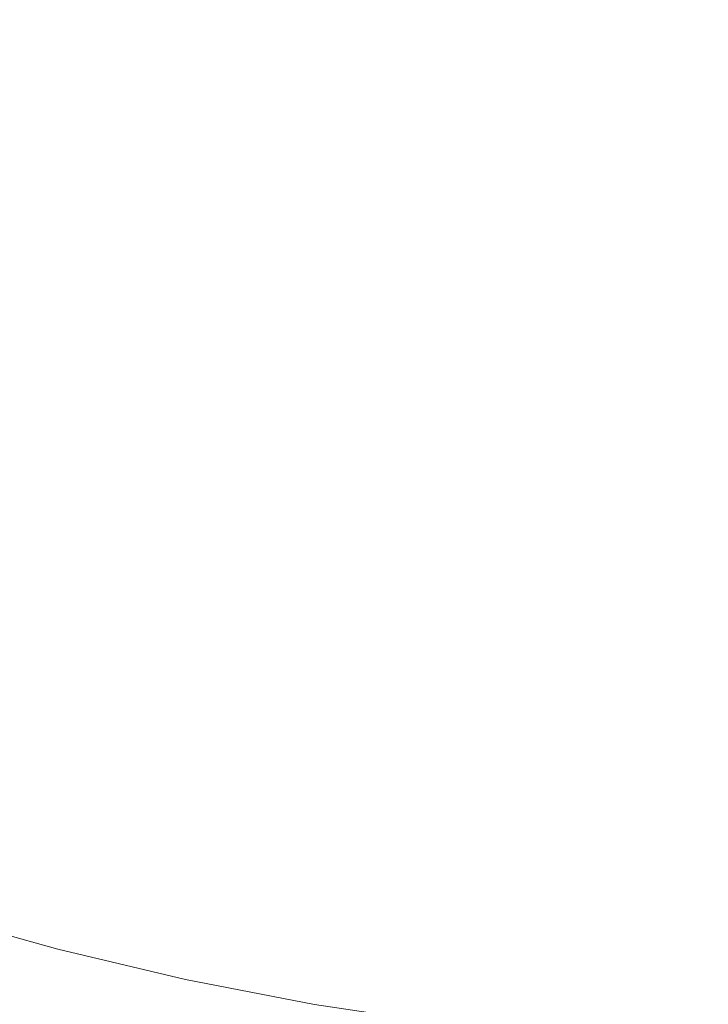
# Model space of a CAD drawing. Header units: centimetres. Extents: x -26 to 27.3, y -25.3 to -23.5.
# Tile 61 of 200: x -7.9699 to -7.9031, y -25.0556 to -24.9599. Entities that reach past the tile are written whole.
import ezdxf

# ---------------------------------------------------------------- set-up
doc = ezdxf.new("R2010")
doc.units = ezdxf.units.CM
doc.header["$LTSCALE"] = 2.54
doc.layers.add('Lucido design-1', color=7, linetype='Continuous')

# ---------------------------------------------------------------- blocks, each defined once
blk = doc.blocks.new('Gruppo-4-1')
at = {"color": 7, "linetype": 'Continuous', "lineweight": 9}
blk.add_3dface([(-25.890647, -23.559888, -349.282667), (-25.890647, -25.159888, -349.282667), (27.209353, -25.159888, -349.282667), (27.209353, -23.559888, -349.282667)], dxfattribs=at)
for points, invisible_edges in [([(-7.961388, -24.960105, -350.030801), (-7.969822, -24.956922, -350.030801), (-7.969122, -24.955182, -350.027215), (-7.960763, -24.958336, -350.027215)], 15), ([(-7.962061, -24.962011, -350.034311), (-7.970575, -24.958798, -350.034311), (-7.969822, -24.956922, -350.030801), (-7.961388, -24.960105, -350.030801)], 15), ([(-7.952278, -24.961133, -350.027215), (-7.960763, -24.958336, -350.027215), (-7.960188, -24.956708, -350.02356), (-7.951772, -24.959482, -350.02356)], 15), ([(-7.942849, -24.960371, -350.019843), (-7.95131, -24.957975, -350.019843), (-7.950893, -24.956613, -350.01607), (-7.94249, -24.958993, -350.01607)], 15), ([(-7.943246, -24.961896, -350.02356), (-7.951772, -24.959482, -350.02356), (-7.95131, -24.957975, -350.019843), (-7.942849, -24.960371, -350.019843)], 15), ([(-7.933993, -24.961014, -350.01607), (-7.94249, -24.958993, -350.01607), (-7.94217, -24.957765, -350.012247), (-7.933726, -24.959774, -350.012247)], 15), ([(-7.925015, -24.960325, -350.00838), (-7.933491, -24.958686, -350.00838), (-7.93329, -24.957752, -350.004477), (-7.924854, -24.959384, -350.004477)], 15), ([(-7.962782, -24.964051, -350.037741), (-7.971382, -24.960806, -350.037741), (-7.970575, -24.958798, -350.034311), (-7.962061, -24.962011, -350.034311)], 15), ([(-7.952827, -24.962927, -350.030801), (-7.961388, -24.960105, -350.030801), (-7.960763, -24.958336, -350.027215), (-7.952278, -24.961133, -350.027215)], 15), ([(-7.934293, -24.962406, -350.019843), (-7.942849, -24.960371, -350.019843), (-7.94249, -24.958993, -350.01607), (-7.933993, -24.961014, -350.01607)], 15), ([(-7.925203, -24.961422, -350.012247), (-7.933726, -24.959774, -350.012247), (-7.933491, -24.958686, -350.00838), (-7.925015, -24.960325, -350.00838)], 15), ([(-7.916356, -24.960656, -350.004477), (-7.924854, -24.959384, -350.004477), (-7.924719, -24.958599, -350.000543), (-7.916255, -24.959866, -350.000543)], 15), ([(-7.907745, -24.960773, -350.000543), (-7.916255, -24.959866, -350.000543), (-7.916174, -24.959234, -349.996586), (-7.907691, -24.960137, -349.996586)], 15), ([(-7.907691, -24.960137, -349.996586), (-7.916174, -24.959234, -349.996586), (-7.916114, -24.95876, -349.992612), (-7.90765, -24.959661, -349.992612)], 15), ([(-7.953419, -24.96486, -350.034311), (-7.962061, -24.962011, -350.034311), (-7.961388, -24.960105, -350.030801), (-7.952827, -24.962927, -350.030801)], 15), ([(-7.943681, -24.963568, -350.027215), (-7.952278, -24.961133, -350.027215), (-7.951772, -24.959482, -350.02356), (-7.943246, -24.961896, -350.02356)], 15), ([(-7.925418, -24.962672, -350.01607), (-7.933993, -24.961014, -350.01607), (-7.933726, -24.959774, -350.012247), (-7.925203, -24.961422, -350.012247)], 15), ([(-7.916478, -24.961603, -350.00838), (-7.925015, -24.960325, -350.00838), (-7.924854, -24.959384, -350.004477), (-7.916356, -24.960656, -350.004477)], 15), ([(-7.907812, -24.961566, -350.004477), (-7.916356, -24.960656, -350.004477), (-7.916255, -24.959866, -350.000543), (-7.907745, -24.960773, -350.000543)], 15), ([(-7.899204, -24.961317, -350.000543), (-7.907745, -24.960773, -350.000543), (-7.907691, -24.960137, -349.996586), (-7.899177, -24.96068, -349.996586)], 15), ([(-7.899177, -24.96068, -349.996586), (-7.907691, -24.960137, -349.996586), (-7.90765, -24.959661, -349.992612), (-7.899156, -24.960203, -349.992612)], 15), ([(-7.899156, -24.960203, -349.992612), (-7.90765, -24.959661, -349.992612), (-7.907623, -24.959345, -349.988627), (-7.899143, -24.959885, -349.988627)], 15), ([(-7.96355, -24.966223, -350.041082), (-7.972241, -24.962943, -350.041082), (-7.971382, -24.960806, -350.037741), (-7.962782, -24.964051, -350.037741)], 15), ([(-7.944154, -24.965383, -350.030801), (-7.952827, -24.962927, -350.030801), (-7.952278, -24.961133, -350.027215), (-7.943681, -24.963568, -350.027215)], 15), ([(-7.934625, -24.963947, -350.02356), (-7.943246, -24.961896, -350.02356), (-7.942849, -24.960371, -350.019843), (-7.934293, -24.962406, -350.019843)], 15), ([(-7.925658, -24.964075, -350.019843), (-7.934293, -24.962406, -350.019843), (-7.933993, -24.961014, -350.01607), (-7.925418, -24.962672, -350.01607)], 15), ([(-7.916619, -24.962707, -350.012247), (-7.925203, -24.961422, -350.012247), (-7.925015, -24.960325, -350.00838), (-7.916478, -24.961603, -350.00838)], 15), ([(-7.907893, -24.962518, -350.00838), (-7.916478, -24.961603, -350.00838), (-7.916356, -24.960656, -350.004477), (-7.907812, -24.961566, -350.004477)], 15), ([(-7.899237, -24.962113, -350.004477), (-7.907812, -24.961566, -350.004477), (-7.907745, -24.960773, -350.000543), (-7.899204, -24.961317, -350.000543)], 15), ([(-7.954053, -24.966929, -350.037741), (-7.962782, -24.964051, -350.037741), (-7.962061, -24.962011, -350.034311), (-7.953419, -24.96486, -350.034311)], 15), ([(-7.934989, -24.965635, -350.027215), (-7.943681, -24.963568, -350.027215), (-7.943246, -24.961896, -350.02356), (-7.934625, -24.963947, -350.02356)], 15), ([(-7.91678, -24.963965, -350.01607), (-7.925418, -24.962672, -350.01607), (-7.925203, -24.961422, -350.012247), (-7.916619, -24.962707, -350.012247)], 15), ([(-7.907988, -24.963626, -350.012247), (-7.916619, -24.962707, -350.012247), (-7.916478, -24.961603, -350.00838), (-7.907893, -24.962518, -350.00838)], 15), ([(-7.899278, -24.963067, -350.00838), (-7.907893, -24.962518, -350.00838), (-7.907812, -24.961566, -350.004477), (-7.899237, -24.962113, -350.004477)], 15), ([(-7.964375, -24.968559, -350.044379), (-7.973165, -24.965242, -350.044379), (-7.972241, -24.962943, -350.041082), (-7.96355, -24.966223, -350.041082)], 15), ([(-7.944663, -24.967339, -350.034311), (-7.953419, -24.96486, -350.034311), (-7.952827, -24.962927, -350.030801), (-7.944154, -24.965383, -350.030801)], 15), ([(-7.925925, -24.965629, -350.02356), (-7.934625, -24.963947, -350.02356), (-7.934293, -24.962406, -350.019843), (-7.925658, -24.964075, -350.019843)], 15), ([(-7.916961, -24.965377, -350.019843), (-7.925658, -24.964075, -350.019843), (-7.925418, -24.962672, -350.01607), (-7.91678, -24.963965, -350.01607)], 15), ([(-7.908095, -24.964891, -350.01607), (-7.91678, -24.963965, -350.01607), (-7.916619, -24.962707, -350.012247), (-7.907988, -24.963626, -350.012247)], 15), ([(-7.899325, -24.964179, -350.012247), (-7.907988, -24.963626, -350.012247), (-7.907893, -24.962518, -350.00838), (-7.899278, -24.963067, -350.00838)], 15), ([(-7.954727, -24.969132, -350.041082), (-7.96355, -24.966223, -350.041082), (-7.962782, -24.964051, -350.037741), (-7.954053, -24.966929, -350.037741)], 15), ([(-7.935384, -24.967469, -350.030801), (-7.944154, -24.965383, -350.030801), (-7.943681, -24.963568, -350.027215), (-7.934989, -24.965635, -350.027215)], 15), ([(-7.926217, -24.967332, -350.027215), (-7.934989, -24.965635, -350.027215), (-7.934625, -24.963947, -350.02356), (-7.925925, -24.965629, -350.02356)], 15), ([(-7.908216, -24.966309, -350.019843), (-7.916961, -24.965377, -350.019843), (-7.91678, -24.963965, -350.01607), (-7.908095, -24.964891, -350.01607)], 15), ([(-7.899379, -24.965446, -350.01607), (-7.908095, -24.964891, -350.01607), (-7.907988, -24.963626, -350.012247), (-7.899325, -24.964179, -350.012247)], 15), ([(-7.945208, -24.969433, -350.037741), (-7.954053, -24.966929, -350.037741), (-7.953419, -24.96486, -350.034311), (-7.944663, -24.967339, -350.034311)], 15), ([(-7.917161, -24.966941, -350.02356), (-7.925925, -24.965629, -350.02356), (-7.925658, -24.964075, -350.019843), (-7.916961, -24.965377, -350.019843)], 15), ([(-7.899439, -24.966869, -350.019843), (-7.908216, -24.966309, -350.019843), (-7.908095, -24.964891, -350.01607), (-7.899379, -24.965446, -350.01607)], 15), ([(-7.965233, -24.970987, -350.047528), (-7.974125, -24.967631, -350.047528), (-7.973165, -24.965242, -350.044379), (-7.964375, -24.968559, -350.044379)], 15), ([(-7.93581, -24.969445, -350.034311), (-7.944663, -24.967339, -350.034311), (-7.944154, -24.965383, -350.030801), (-7.935384, -24.967469, -350.030801)], 15), ([(-7.926534, -24.96918, -350.030801), (-7.935384, -24.967469, -350.030801), (-7.934989, -24.965635, -350.027215), (-7.926217, -24.967332, -350.027215)], 15), ([(-7.917381, -24.968654, -350.027215), (-7.926217, -24.967332, -350.027215), (-7.925925, -24.965629, -350.02356), (-7.917161, -24.966941, -350.02356)], 15), ([(-7.90835, -24.96788, -350.02356), (-7.917161, -24.966941, -350.02356), (-7.916961, -24.965377, -350.019843), (-7.908216, -24.966309, -350.019843)], 15), ([(-7.955453, -24.9715, -350.044379), (-7.964375, -24.968559, -350.044379), (-7.96355, -24.966223, -350.041082), (-7.954727, -24.969132, -350.041082)], 15), ([(-7.945789, -24.971663, -350.041082), (-7.954727, -24.969132, -350.041082), (-7.954053, -24.966929, -350.037741), (-7.945208, -24.969433, -350.037741)], 15), ([(-7.908496, -24.969601, -350.027215), (-7.917381, -24.968654, -350.027215), (-7.917161, -24.966941, -350.02356), (-7.90835, -24.96788, -350.02356)], 15), ([(-7.899506, -24.968444, -350.02356), (-7.90835, -24.96788, -350.02356), (-7.908216, -24.966309, -350.019843), (-7.899439, -24.966869, -350.019843)], 15), ([(-7.966134, -24.973536, -350.050572), (-7.975133, -24.970139, -350.050572), (-7.974125, -24.967631, -350.047528), (-7.965233, -24.970987, -350.047528)], 15), ([(-7.936266, -24.97156, -350.037741), (-7.945208, -24.969433, -350.037741), (-7.944663, -24.967339, -350.034311), (-7.93581, -24.969445, -350.034311)], 15), ([(-7.926875, -24.971172, -350.034311), (-7.93581, -24.969445, -350.034311), (-7.935384, -24.967469, -350.030801), (-7.926534, -24.96918, -350.030801)], 15), ([(-7.917619, -24.970515, -350.030801), (-7.926534, -24.96918, -350.030801), (-7.926217, -24.967332, -350.027215), (-7.917381, -24.968654, -350.027215)], 15), ([(-7.89958, -24.970169, -350.027215), (-7.908496, -24.969601, -350.027215), (-7.90835, -24.96788, -350.02356), (-7.899506, -24.968444, -350.02356)], 15), ([(-7.956206, -24.973962, -350.047528), (-7.965233, -24.970987, -350.047528), (-7.964375, -24.968559, -350.044379), (-7.955453, -24.9715, -350.044379)], 15), ([(-7.908655, -24.97147, -350.030801), (-7.917619, -24.970515, -350.030801), (-7.917381, -24.968654, -350.027215), (-7.908496, -24.969601, -350.027215)], 15), ([(-7.946413, -24.97406, -350.044379), (-7.955453, -24.9715, -350.044379), (-7.954727, -24.969132, -350.041082), (-7.945789, -24.971663, -350.041082)], 15), ([(-7.936751, -24.973812, -350.041082), (-7.945789, -24.971663, -350.041082), (-7.945208, -24.969433, -350.037741), (-7.936266, -24.97156, -350.037741)], 15), ([(-7.927241, -24.973306, -350.037741), (-7.936266, -24.97156, -350.037741), (-7.93581, -24.969445, -350.034311), (-7.926875, -24.971172, -350.034311)], 15), ([(-7.917876, -24.97252, -350.034311), (-7.926875, -24.971172, -350.034311), (-7.926534, -24.96918, -350.030801), (-7.917619, -24.970515, -350.030801)], 15), ([(-7.899659, -24.972043, -350.030801), (-7.908655, -24.97147, -350.030801), (-7.908496, -24.969601, -350.027215), (-7.89958, -24.970169, -350.027215)], 15), ([(-7.967076, -24.976202, -350.053507), (-7.976187, -24.972763, -350.053507), (-7.975133, -24.970139, -350.050572), (-7.966134, -24.973536, -350.050572)], 15), ([(-7.908827, -24.973484, -350.034311), (-7.917876, -24.97252, -350.034311), (-7.917619, -24.970515, -350.030801), (-7.908655, -24.97147, -350.030801)], 15), ([(-7.956998, -24.976547, -350.050572), (-7.966134, -24.973536, -350.050572), (-7.965233, -24.970987, -350.047528), (-7.956206, -24.973962, -350.047528)], 15), ([(-7.947062, -24.976552, -350.047528), (-7.956206, -24.973962, -350.047528), (-7.955453, -24.9715, -350.044379), (-7.946413, -24.97406, -350.044379)], 15), ([(-7.937273, -24.976234, -350.044379), (-7.946413, -24.97406, -350.044379), (-7.945789, -24.971663, -350.041082), (-7.936751, -24.973812, -350.041082)], 15), ([(-7.92763, -24.975576, -350.041082), (-7.936751, -24.973812, -350.041082), (-7.936266, -24.97156, -350.037741), (-7.927241, -24.973306, -350.037741)], 15), ([(-7.91815, -24.974666, -350.037741), (-7.927241, -24.973306, -350.037741), (-7.926875, -24.971172, -350.034311), (-7.917876, -24.97252, -350.034311)], 15), ([(-7.899745, -24.974063, -350.034311), (-7.908827, -24.973484, -350.034311), (-7.908655, -24.97147, -350.030801), (-7.899659, -24.972043, -350.030801)], 15), ([(-7.90901, -24.97564, -350.037741), (-7.91815, -24.974666, -350.037741), (-7.917876, -24.97252, -350.034311), (-7.908827, -24.973484, -350.034311)], 15), ([(-7.968058, -24.978982, -350.056326), (-7.977287, -24.975499, -350.056326), (-7.976187, -24.972763, -350.053507), (-7.967076, -24.976202, -350.053507)], 15), ([(-7.957826, -24.979251, -350.053507), (-7.967076, -24.976202, -350.053507), (-7.966134, -24.973536, -350.050572), (-7.956998, -24.976547, -350.050572)], 15), ([(-7.918443, -24.976951, -350.041082), (-7.92763, -24.975576, -350.041082), (-7.927241, -24.973306, -350.037741), (-7.91815, -24.974666, -350.037741)], 15), ([(-7.899837, -24.976225, -350.037741), (-7.90901, -24.97564, -350.037741), (-7.908827, -24.973484, -350.034311), (-7.899745, -24.974063, -350.034311)], 15), ([(-7.947743, -24.979168, -350.050572), (-7.956998, -24.976547, -350.050572), (-7.956206, -24.973962, -350.047528), (-7.947062, -24.976552, -350.047528)], 15), ([(-7.937816, -24.978751, -350.047528), (-7.947062, -24.976552, -350.047528), (-7.946413, -24.97406, -350.044379), (-7.937273, -24.976234, -350.044379)], 15), ([(-7.928049, -24.978018, -350.044379), (-7.937273, -24.976234, -350.044379), (-7.936751, -24.973812, -350.041082), (-7.92763, -24.975576, -350.041082)], 15), ([(-7.969078, -24.98187, -350.059026), (-7.978429, -24.978341, -350.059026), (-7.977287, -24.975499, -350.056326), (-7.968058, -24.978982, -350.056326)], 15), ([(-7.909206, -24.977935, -350.041082), (-7.918443, -24.976951, -350.041082), (-7.91815, -24.974666, -350.037741), (-7.90901, -24.97564, -350.037741)], 15), ([(-7.958689, -24.98207, -350.056326), (-7.968058, -24.978982, -350.056326), (-7.967076, -24.976202, -350.053507), (-7.957826, -24.979251, -350.053507)], 15), ([(-7.928484, -24.980555, -350.047528), (-7.937816, -24.978751, -350.047528), (-7.937273, -24.976234, -350.044379), (-7.928049, -24.978018, -350.044379)], 15), ([(-7.918758, -24.979409, -350.044379), (-7.928049, -24.978018, -350.044379), (-7.92763, -24.975576, -350.041082), (-7.918443, -24.976951, -350.041082)], 15), ([(-7.899935, -24.978527, -350.041082), (-7.909206, -24.977935, -350.041082), (-7.90901, -24.97564, -350.037741), (-7.899837, -24.976225, -350.037741)], 15), ([(-7.948456, -24.981904, -350.053507), (-7.957826, -24.979251, -350.053507), (-7.956998, -24.976547, -350.050572), (-7.947743, -24.979168, -350.050572)], 15), ([(-7.938385, -24.981393, -350.050572), (-7.947743, -24.979168, -350.050572), (-7.947062, -24.976552, -350.047528), (-7.937816, -24.978751, -350.047528)], 15), ([(-7.909416, -24.980404, -350.044379), (-7.918758, -24.979409, -350.044379), (-7.918443, -24.976951, -350.041082), (-7.909206, -24.977935, -350.041082)], 15), ([(-7.970136, -24.984863, -350.061601), (-7.979612, -24.981286, -350.061601), (-7.978429, -24.978341, -350.059026), (-7.969078, -24.98187, -350.059026)], 15), ([(-7.919085, -24.981962, -350.047528), (-7.928484, -24.980555, -350.047528), (-7.928049, -24.978018, -350.044379), (-7.918758, -24.979409, -350.044379)], 15), ([(-7.90004, -24.981002, -350.044379), (-7.909416, -24.980404, -350.044379), (-7.909206, -24.977935, -350.041082), (-7.899935, -24.978527, -350.041082)], 15), ([(-7.959586, -24.984999, -350.059026), (-7.969078, -24.98187, -350.059026), (-7.968058, -24.978982, -350.056326), (-7.958689, -24.98207, -350.056326)], 15), ([(-7.949198, -24.984757, -350.056326), (-7.958689, -24.98207, -350.056326), (-7.957826, -24.979251, -350.053507), (-7.948456, -24.981904, -350.053507)], 15), ([(-7.938981, -24.984158, -350.053507), (-7.948456, -24.981904, -350.053507), (-7.947743, -24.979168, -350.050572), (-7.938385, -24.981393, -350.050572)], 15), ([(-7.928941, -24.98322, -350.050572), (-7.938385, -24.981393, -350.050572), (-7.937816, -24.978751, -350.047528), (-7.928484, -24.980555, -350.047528)], 15), ([(-7.909634, -24.982969, -350.047528), (-7.919085, -24.981962, -350.047528), (-7.918758, -24.979409, -350.044379), (-7.909416, -24.980404, -350.044379)], 15), ([(-7.919428, -24.984644, -350.050572), (-7.928941, -24.98322, -350.050572), (-7.928484, -24.980555, -350.047528), (-7.919085, -24.981962, -350.047528)], 15), ([(-7.900149, -24.983574, -350.047528), (-7.909634, -24.982969, -350.047528), (-7.909416, -24.980404, -350.044379), (-7.90004, -24.981002, -350.044379)], 15), ([(-7.960516, -24.988034, -350.061601), (-7.970136, -24.984863, -350.061601), (-7.969078, -24.98187, -350.059026), (-7.959586, -24.984999, -350.059026)], 15), ([(-7.94997, -24.987722, -350.059026), (-7.959586, -24.984999, -350.059026), (-7.958689, -24.98207, -350.056326), (-7.949198, -24.984757, -350.056326)], 15), ([(-7.939602, -24.98704, -350.056326), (-7.949198, -24.984757, -350.056326), (-7.948456, -24.981904, -350.053507), (-7.938981, -24.984158, -350.053507)], 15), ([(-7.929419, -24.986007, -350.053507), (-7.938981, -24.984158, -350.053507), (-7.938385, -24.981393, -350.050572), (-7.928941, -24.98322, -350.050572)], 15), ([(-7.909863, -24.985663, -350.050572), (-7.919428, -24.984644, -350.050572), (-7.919085, -24.981962, -350.047528), (-7.909634, -24.982969, -350.047528)], 15), ([(-7.900264, -24.986275, -350.050572), (-7.909863, -24.985663, -350.050572), (-7.909634, -24.982969, -350.047528), (-7.900149, -24.983574, -350.047528)], 15), ([(-7.929917, -24.988913, -350.056326), (-7.939602, -24.98704, -350.056326), (-7.938981, -24.984158, -350.053507), (-7.929419, -24.986007, -350.053507)], 15), ([(-7.919787, -24.987449, -350.053507), (-7.929419, -24.986007, -350.053507), (-7.928941, -24.98322, -350.050572), (-7.919428, -24.984644, -350.050572)], 15), ([(-7.961476, -24.991169, -350.064046), (-7.971228, -24.987955, -350.064046), (-7.970136, -24.984863, -350.061601), (-7.960516, -24.988034, -350.061601)], 15), ([(-7.95077, -24.990793, -350.061601), (-7.960516, -24.988034, -350.061601), (-7.959586, -24.984999, -350.059026), (-7.94997, -24.987722, -350.059026)], 15), ([(-7.940247, -24.990034, -350.059026), (-7.94997, -24.987722, -350.059026), (-7.949198, -24.984757, -350.056326), (-7.939602, -24.98704, -350.056326)], 15), ([(-7.910103, -24.988481, -350.053507), (-7.919787, -24.987449, -350.053507), (-7.919428, -24.984644, -350.050572), (-7.909863, -24.985663, -350.050572)], 15), ([(-7.920162, -24.990373, -350.056326), (-7.929917, -24.988913, -350.056326), (-7.929419, -24.986007, -350.053507), (-7.919787, -24.987449, -350.053507)], 15), ([(-7.900384, -24.9891, -350.053507), (-7.910103, -24.988481, -350.053507), (-7.909863, -24.985663, -350.050572), (-7.900264, -24.986275, -350.050572)], 15), ([(-7.962466, -24.994401, -350.066356), (-7.972354, -24.991142, -350.066356), (-7.971228, -24.987955, -350.064046), (-7.961476, -24.991169, -350.064046)], 15), ([(-7.940916, -24.993137, -350.061601), (-7.95077, -24.990793, -350.061601), (-7.94997, -24.987722, -350.059026), (-7.940247, -24.990034, -350.059026)], 15), ([(-7.930435, -24.991932, -350.059026), (-7.940247, -24.990034, -350.059026), (-7.939602, -24.98704, -350.056326), (-7.929917, -24.988913, -350.056326)], 15), ([(-7.910353, -24.991418, -350.056326), (-7.920162, -24.990373, -350.056326), (-7.919787, -24.987449, -350.053507), (-7.910103, -24.988481, -350.053507)], 15), ([(-7.951596, -24.993967, -350.064046), (-7.961476, -24.991169, -350.064046), (-7.960516, -24.988034, -350.061601), (-7.95077, -24.990793, -350.061601)], 15), ([(-7.920551, -24.993411, -350.059026), (-7.930435, -24.991932, -350.059026), (-7.929917, -24.988913, -350.056326), (-7.920162, -24.990373, -350.056326)], 15), ([(-7.900509, -24.992046, -350.056326), (-7.910353, -24.991418, -350.056326), (-7.910103, -24.988481, -350.053507), (-7.900384, -24.9891, -350.053507)], 15), ([(-7.941607, -24.996343, -350.064046), (-7.951596, -24.993967, -350.064046), (-7.95077, -24.990793, -350.061601), (-7.940916, -24.993137, -350.061601)], 15), ([(-7.930971, -24.99506, -350.061601), (-7.940916, -24.993137, -350.061601), (-7.940247, -24.990034, -350.059026), (-7.930435, -24.991932, -350.059026)], 15), ([(-7.910613, -24.99447, -350.059026), (-7.920551, -24.993411, -350.059026), (-7.920162, -24.990373, -350.056326), (-7.910353, -24.991418, -350.056326)], 15), ([(-7.963483, -24.997724, -350.068529), (-7.973512, -24.994418, -350.068529), (-7.972354, -24.991142, -350.066356), (-7.962466, -24.994401, -350.066356)], 15), ([(-7.952448, -24.997238, -350.066356), (-7.962466, -24.994401, -350.066356), (-7.961476, -24.991169, -350.064046), (-7.951596, -24.993967, -350.064046)], 15), ([(-7.900639, -24.995106, -350.059026), (-7.910613, -24.99447, -350.059026), (-7.910353, -24.991418, -350.056326), (-7.900509, -24.992046, -350.056326)], 15), ([(-7.920954, -24.99656, -350.061601), (-7.930971, -24.99506, -350.061601), (-7.930435, -24.991932, -350.059026), (-7.920551, -24.993411, -350.059026)], 15), ([(-7.931526, -24.998293, -350.064046), (-7.941607, -24.996343, -350.064046), (-7.940916, -24.993137, -350.061601), (-7.930971, -24.99506, -350.061601)], 15), ([(-7.910882, -24.997633, -350.061601), (-7.920954, -24.99656, -350.061601), (-7.920551, -24.993411, -350.059026), (-7.910613, -24.99447, -350.059026)], 15), ([(-7.964527, -25.001132, -350.070559), (-7.974699, -24.997779, -350.070559), (-7.973512, -24.994418, -350.068529), (-7.963483, -24.997724, -350.068529)], 15), ([(-7.953324, -25.000601, -350.068529), (-7.963483, -24.997724, -350.068529), (-7.962466, -24.994401, -350.066356), (-7.952448, -24.997238, -350.066356)], 15), ([(-7.942319, -24.999647, -350.066356), (-7.952448, -24.997238, -350.066356), (-7.951596, -24.993967, -350.064046), (-7.941607, -24.996343, -350.064046)], 15), ([(-7.900774, -24.998277, -350.061601), (-7.910882, -24.997633, -350.061601), (-7.910613, -24.99447, -350.059026), (-7.900639, -24.995106, -350.059026)], 15), ([(-7.921371, -24.999813, -350.064046), (-7.931526, -24.998293, -350.064046), (-7.930971, -24.99506, -350.061601), (-7.920954, -24.99656, -350.061601)], 15), ([(-7.932097, -25.001624, -350.066356), (-7.942319, -24.999647, -350.066356), (-7.941607, -24.996343, -350.064046), (-7.931526, -24.998293, -350.064046)], 15), ([(-7.91116, -25.000901, -350.064046), (-7.921371, -24.999813, -350.064046), (-7.920954, -24.99656, -350.061601), (-7.910882, -24.997633, -350.061601)], 15), ([(-7.943051, -25.003044, -350.068529), (-7.953324, -25.000601, -350.068529), (-7.952448, -24.997238, -350.066356), (-7.942319, -24.999647, -350.066356)], 15), ([(-7.965595, -25.00462, -350.072442), (-7.975914, -25.001218, -350.072442), (-7.974699, -24.997779, -350.070559), (-7.964527, -25.001132, -350.070559)], 15), ([(-7.954222, -25.00405, -350.070559), (-7.964527, -25.001132, -350.070559), (-7.963483, -24.997724, -350.068529), (-7.953324, -25.000601, -350.068529)], 15), ([(-7.9218, -25.003166, -350.066356), (-7.932097, -25.001624, -350.066356), (-7.931526, -24.998293, -350.064046), (-7.921371, -24.999813, -350.064046)], 15), ([(-7.900913, -25.001554, -350.064046), (-7.91116, -25.000901, -350.064046), (-7.910882, -24.997633, -350.061601), (-7.900774, -24.998277, -350.061601)], 15), ([(-7.932684, -25.005049, -350.068529), (-7.943051, -25.003044, -350.068529), (-7.942319, -24.999647, -350.066356), (-7.932097, -25.001624, -350.066356)], 15), ([(-7.911447, -25.004268, -350.066356), (-7.9218, -25.003166, -350.066356), (-7.921371, -24.999813, -350.064046), (-7.91116, -25.000901, -350.064046)], 15), ([(-7.966686, -25.008182, -350.074176), (-7.977155, -25.004731, -350.074176), (-7.975914, -25.001218, -350.072442), (-7.965595, -25.00462, -350.072442)], 15), ([(-7.955141, -25.00758, -350.072442), (-7.965595, -25.00462, -350.072442), (-7.964527, -25.001132, -350.070559), (-7.954222, -25.00405, -350.070559)], 15), ([(-7.943802, -25.006528, -350.070559), (-7.954222, -25.00405, -350.070559), (-7.953324, -25.000601, -350.068529), (-7.943051, -25.003044, -350.068529)], 15), ([(-7.901056, -25.004931, -350.066356), (-7.911447, -25.004268, -350.066356), (-7.91116, -25.000901, -350.064046), (-7.900913, -25.001554, -350.064046)], 15), ([(-7.922241, -25.006612, -350.068529), (-7.932684, -25.005049, -350.068529), (-7.932097, -25.001624, -350.066356), (-7.9218, -25.003166, -350.066356)], 15), ([(-7.933286, -25.008562, -350.070559), (-7.943802, -25.006528, -350.070559), (-7.943051, -25.003044, -350.068529), (-7.932684, -25.005049, -350.068529)], 15), ([(-7.911742, -25.007731, -350.068529), (-7.922241, -25.006612, -350.068529), (-7.9218, -25.003166, -350.066356), (-7.911447, -25.004268, -350.066356)], 15), ([(-7.944571, -25.010094, -350.072442), (-7.955141, -25.00758, -350.072442), (-7.954222, -25.00405, -350.070559), (-7.943802, -25.006528, -350.070559)], 15), ([(-7.967798, -25.011812, -350.075757), (-7.97842, -25.008311, -350.075757), (-7.977155, -25.004731, -350.074176), (-7.966686, -25.008182, -350.074176)], 15), ([(-7.95608, -25.011185, -350.074176), (-7.966686, -25.008182, -350.074176), (-7.965595, -25.00462, -350.072442), (-7.955141, -25.00758, -350.072442)], 15), ([(-7.922694, -25.010148, -350.070559), (-7.933286, -25.008562, -350.070559), (-7.932684, -25.005049, -350.068529), (-7.922241, -25.006612, -350.068529)], 15), ([(-7.901204, -25.008403, -350.068529), (-7.911742, -25.007731, -350.068529), (-7.911447, -25.004268, -350.066356), (-7.901056, -25.004931, -350.066356)], 15), ([(-7.933903, -25.012157, -350.072442), (-7.944571, -25.010094, -350.072442), (-7.943802, -25.006528, -350.070559), (-7.933286, -25.008562, -350.070559)], 15), ([(-7.912044, -25.011282, -350.070559), (-7.922694, -25.010148, -350.070559), (-7.922241, -25.006612, -350.068529), (-7.911742, -25.007731, -350.068529)], 15), ([(-7.945355, -25.013736, -350.074176), (-7.95608, -25.011185, -350.074176), (-7.955141, -25.00758, -350.072442), (-7.944571, -25.010094, -350.072442)], 15), ([(-7.901355, -25.011964, -350.070559), (-7.912044, -25.011282, -350.070559), (-7.911742, -25.007731, -350.068529), (-7.901204, -25.008403, -350.068529)], 15), ([(-7.968929, -25.015505, -350.077181), (-7.979707, -25.011952, -350.077181), (-7.97842, -25.008311, -350.075757), (-7.967798, -25.011812, -350.075757)], 15), ([(-7.957036, -25.014859, -350.075757), (-7.967798, -25.011812, -350.075757), (-7.966686, -25.008182, -350.074176), (-7.95608, -25.011185, -350.074176)], 15), ([(-7.923157, -25.013766, -350.072442), (-7.933903, -25.012157, -350.072442), (-7.933286, -25.008562, -350.070559), (-7.922694, -25.010148, -350.070559)], 15), ([(-7.934532, -25.015829, -350.074176), (-7.945355, -25.013736, -350.074176), (-7.944571, -25.010094, -350.072442), (-7.933903, -25.012157, -350.072442)], 15), ([(-7.912353, -25.014917, -350.072442), (-7.923157, -25.013766, -350.072442), (-7.922694, -25.010148, -350.070559), (-7.912044, -25.011282, -350.070559)], 15), ([(-7.95801, -25.018597, -350.077181), (-7.968929, -25.015505, -350.077181), (-7.967798, -25.011812, -350.075757), (-7.957036, -25.014859, -350.075757)], 15), ([(-7.946155, -25.017447, -350.075757), (-7.957036, -25.014859, -350.075757), (-7.95608, -25.011185, -350.074176), (-7.945355, -25.013736, -350.074176)], 15), ([(-7.90151, -25.015608, -350.072442), (-7.912353, -25.014917, -350.072442), (-7.912044, -25.011282, -350.070559), (-7.901355, -25.011964, -350.070559)], 15), ([(-7.970077, -25.019253, -350.078446), (-7.981013, -25.015649, -350.078446), (-7.979707, -25.011952, -350.077181), (-7.968929, -25.015505, -350.077181)], 15), ([(-7.923631, -25.017461, -350.074176), (-7.934532, -25.015829, -350.074176), (-7.933903, -25.012157, -350.072442), (-7.923157, -25.013766, -350.072442)], 15), ([(-7.935174, -25.019571, -350.075757), (-7.946155, -25.017447, -350.075757), (-7.945355, -25.013736, -350.074176), (-7.934532, -25.015829, -350.074176)], 15), ([(-7.912669, -25.018629, -350.074176), (-7.923631, -25.017461, -350.074176), (-7.923157, -25.013766, -350.072442), (-7.912353, -25.014917, -350.072442)], 15), ([(-7.958997, -25.022391, -350.078446), (-7.970077, -25.019253, -350.078446), (-7.968929, -25.015505, -350.077181), (-7.95801, -25.018597, -350.077181)], 15), ([(-7.946969, -25.021223, -350.077181), (-7.95801, -25.018597, -350.077181), (-7.957036, -25.014859, -350.075757), (-7.946155, -25.017447, -350.075757)], 15), ([(-7.901668, -25.01933, -350.074176), (-7.912669, -25.018629, -350.074176), (-7.912353, -25.014917, -350.072442), (-7.90151, -25.015608, -350.072442)], 15), ([(-7.924113, -25.021227, -350.075757), (-7.935174, -25.019571, -350.075757), (-7.934532, -25.015829, -350.074176), (-7.923631, -25.017461, -350.074176)], 15), ([(-7.935827, -25.023377, -350.077181), (-7.946969, -25.021223, -350.077181), (-7.946155, -25.017447, -350.075757), (-7.935174, -25.019571, -350.075757)], 15), ([(-7.912991, -25.022412, -350.075757), (-7.924113, -25.021227, -350.075757), (-7.923631, -25.017461, -350.074176), (-7.912669, -25.018629, -350.074176)], 15), ([(-7.947795, -25.025055, -350.078446), (-7.958997, -25.022391, -350.078446), (-7.95801, -25.018597, -350.077181), (-7.946969, -25.021223, -350.077181)], 15), ([(-7.959998, -25.026235, -350.07955), (-7.97124, -25.023052, -350.07955), (-7.970077, -25.019253, -350.078446), (-7.958997, -25.022391, -350.078446)], 15), ([(-7.901829, -25.023124, -350.075757), (-7.912991, -25.022412, -350.075757), (-7.912669, -25.018629, -350.074176), (-7.901668, -25.01933, -350.074176)], 15), ([(-7.924603, -25.025058, -350.077181), (-7.935827, -25.023377, -350.077181), (-7.935174, -25.019571, -350.075757), (-7.924113, -25.021227, -350.075757)], 15), ([(-7.936489, -25.027242, -350.078446), (-7.947795, -25.025055, -350.078446), (-7.946969, -25.021223, -350.077181), (-7.935827, -25.023377, -350.077181)], 15), ([(-7.913319, -25.02626, -350.077181), (-7.924603, -25.025058, -350.077181), (-7.924113, -25.021227, -350.075757), (-7.912991, -25.022412, -350.075757)], 15), ([(-7.948632, -25.028939, -350.07955), (-7.959998, -25.026235, -350.07955), (-7.958997, -25.022391, -350.078446), (-7.947795, -25.025055, -350.078446)], 15), ([(-7.901993, -25.026982, -350.077181), (-7.913319, -25.02626, -350.077181), (-7.912991, -25.022412, -350.075757), (-7.901829, -25.023124, -350.075757)], 15), ([(-7.961011, -25.030124, -350.080489), (-7.972417, -25.026894, -350.080489), (-7.97124, -25.023052, -350.07955), (-7.959998, -25.026235, -350.07955)], 15), ([(-7.925101, -25.028946, -350.078446), (-7.936489, -25.027242, -350.078446), (-7.935827, -25.023377, -350.077181), (-7.924603, -25.025058, -350.077181)], 15), ([(-7.937161, -25.031157, -350.07955), (-7.948632, -25.028939, -350.07955), (-7.947795, -25.025055, -350.078446), (-7.936489, -25.027242, -350.078446)], 15), ([(-7.913651, -25.030166, -350.078446), (-7.925101, -25.028946, -350.078446), (-7.924603, -25.025058, -350.077181), (-7.913319, -25.02626, -350.077181)], 15), ([(-7.949478, -25.032867, -350.080489), (-7.961011, -25.030124, -350.080489), (-7.959998, -25.026235, -350.07955), (-7.948632, -25.028939, -350.07955)], 15), ([(-7.962033, -25.034051, -350.081263), (-7.973605, -25.030774, -350.081263), (-7.972417, -25.026894, -350.080489), (-7.961011, -25.030124, -350.080489)], 15), ([(-7.902159, -25.030899, -350.078446), (-7.913651, -25.030166, -350.078446), (-7.913319, -25.02626, -350.077181), (-7.901993, -25.026982, -350.077181)], 15), ([(-7.925606, -25.032887, -350.07955), (-7.937161, -25.031157, -350.07955), (-7.936489, -25.027242, -350.078446), (-7.925101, -25.028946, -350.078446)], 15), ([(-7.93784, -25.035118, -350.080489), (-7.949478, -25.032867, -350.080489), (-7.948632, -25.028939, -350.07955), (-7.937161, -25.031157, -350.07955)], 15), ([(-7.913988, -25.034125, -350.07955), (-7.925606, -25.032887, -350.07955), (-7.925101, -25.028946, -350.078446), (-7.913651, -25.030166, -350.078446)], 15), ([(-7.963064, -25.038008, -350.081869), (-7.974802, -25.034684, -350.081869), (-7.973605, -25.030774, -350.081263), (-7.962033, -25.034051, -350.081263)], 15), ([(-7.950333, -25.036833, -350.081263), (-7.962033, -25.034051, -350.081263), (-7.961011, -25.030124, -350.080489), (-7.949478, -25.032867, -350.080489)], 15), ([(-7.902328, -25.034868, -350.07955), (-7.913988, -25.034125, -350.07955), (-7.913651, -25.030166, -350.078446), (-7.902159, -25.030899, -350.078446)], 15), ([(-7.926116, -25.036873, -350.080489), (-7.93784, -25.035118, -350.080489), (-7.937161, -25.031157, -350.07955), (-7.925606, -25.032887, -350.07955)], 15), ([(-7.938526, -25.039117, -350.081263), (-7.950333, -25.036833, -350.081263), (-7.949478, -25.032867, -350.080489), (-7.93784, -25.035118, -350.080489)], 15), ([(-7.914329, -25.038129, -350.080489), (-7.926116, -25.036873, -350.080489), (-7.925606, -25.032887, -350.07955), (-7.913988, -25.034125, -350.07955)], 15), ([(-7.964101, -25.04199, -350.082305), (-7.976007, -25.038618, -350.082305), (-7.974802, -25.034684, -350.081869), (-7.963064, -25.038008, -350.081869)], 15), ([(-7.951195, -25.040831, -350.081869), (-7.963064, -25.038008, -350.081869), (-7.962033, -25.034051, -350.081263), (-7.950333, -25.036833, -350.081263)], 15), ([(-7.902499, -25.038883, -350.080489), (-7.914329, -25.038129, -350.080489), (-7.913988, -25.034125, -350.07955), (-7.902328, -25.034868, -350.07955)], 15), ([(-7.926632, -25.040897, -350.081263), (-7.938526, -25.039117, -350.081263), (-7.93784, -25.035118, -350.080489), (-7.926116, -25.036873, -350.080489)], 15), ([(-7.939217, -25.043147, -350.081869), (-7.951195, -25.040831, -350.081869), (-7.950333, -25.036833, -350.081263), (-7.938526, -25.039117, -350.081263)], 15), ([(-7.914673, -25.042171, -350.081263), (-7.926632, -25.040897, -350.081263), (-7.926116, -25.036873, -350.080489), (-7.914329, -25.038129, -350.080489)], 15), ([(-7.965142, -25.045989, -350.082572), (-7.977217, -25.042569, -350.082572), (-7.976007, -25.038618, -350.082305), (-7.964101, -25.04199, -350.082305)], 15), ([(-7.952062, -25.044853, -350.082305), (-7.964101, -25.04199, -350.082305), (-7.963064, -25.038008, -350.081869), (-7.951195, -25.040831, -350.081869)], 15), ([(-7.902671, -25.042937, -350.081263), (-7.914673, -25.042171, -350.081263), (-7.914329, -25.038129, -350.080489), (-7.902499, -25.038883, -350.080489)], 15), ([(-7.927151, -25.044954, -350.081869), (-7.939217, -25.043147, -350.081869), (-7.938526, -25.039117, -350.081263), (-7.926632, -25.040897, -350.081263)], 15), ([(-7.939912, -25.047203, -350.082305), (-7.952062, -25.044853, -350.082305), (-7.951195, -25.040831, -350.081869), (-7.939217, -25.043147, -350.081869)], 15), ([(-7.91502, -25.046246, -350.081869), (-7.927151, -25.044954, -350.081869), (-7.926632, -25.040897, -350.081263), (-7.914673, -25.042171, -350.081263)], 15), ([(-7.952932, -25.048893, -350.082572), (-7.965142, -25.045989, -350.082572), (-7.964101, -25.04199, -350.082305), (-7.952062, -25.044853, -350.082305)], 15), ([(-7.902844, -25.047022, -350.081869), (-7.91502, -25.046246, -350.081869), (-7.914673, -25.042171, -350.081263), (-7.902671, -25.042937, -350.081263)], 15), ([(-7.96624, -25.050208, -350.082667), (-7.978494, -25.046738, -350.082667), (-7.977217, -25.042569, -350.082572), (-7.965142, -25.045989, -350.082572)], 14), ([(-7.927674, -25.049035, -350.082305), (-7.939912, -25.047203, -350.082305), (-7.939217, -25.043147, -350.081869), (-7.927151, -25.044954, -350.081869)], 15), ([(-7.94061, -25.051276, -350.082572), (-7.952932, -25.048893, -350.082572), (-7.952062, -25.044853, -350.082305), (-7.939912, -25.047203, -350.082305)], 15), ([(-7.915369, -25.050345, -350.082305), (-7.927674, -25.049035, -350.082305), (-7.927151, -25.044954, -350.081869), (-7.91502, -25.046246, -350.081869)], 15), ([(-7.953851, -25.053155, -350.082667), (-7.96624, -25.050208, -350.082667), (-7.965142, -25.045989, -350.082572), (-7.952932, -25.048893, -350.082572)], 14), ([(-7.903019, -25.051133, -350.082305), (-7.915369, -25.050345, -350.082305), (-7.91502, -25.046246, -350.081869), (-7.902844, -25.047022, -350.081869)], 15), ([(-25.890647, -25.159888, -350.082667), (-7.978494, -25.046738, -350.082667), (-7.96624, -25.050208, -350.082667)], 9), ([(-7.928199, -25.053134, -350.082572), (-7.94061, -25.051276, -350.082572), (-7.939912, -25.047203, -350.082305), (-7.927674, -25.049035, -350.082305)], 15), ([(-7.941347, -25.055573, -350.082667), (-7.953851, -25.053155, -350.082667), (-7.952932, -25.048893, -350.082572), (-7.94061, -25.051276, -350.082572)], 14), ([(-7.915719, -25.054463, -350.082572), (-7.928199, -25.053134, -350.082572), (-7.927674, -25.049035, -350.082305), (-7.915369, -25.050345, -350.082305)], 15), ([(-7.96624, -25.050208, -350.082667), (-7.953851, -25.053155, -350.082667), (-25.890647, -25.159888, -350.082667)], 10), ([(-7.903194, -25.055262, -350.082572), (-7.915719, -25.054463, -350.082572), (-7.915369, -25.050345, -350.082305), (-7.903019, -25.051133, -350.082305)], 15), ([(-7.928752, -25.057458, -350.082667), (-7.941347, -25.055573, -350.082667), (-7.94061, -25.051276, -350.082572), (-7.928199, -25.053134, -350.082572)], 14), ([(-7.890647, -25.055528, -350.082572), (-7.903194, -25.055262, -350.082572), (-7.903019, -25.051133, -350.082305), (-7.890647, -25.051396, -350.082305)], 7), ([(-25.890647, -25.159888, -350.082667), (-7.953851, -25.053155, -350.082667), (-7.941347, -25.055573, -350.082667)], 9), ([(-7.916089, -25.058807, -350.082667), (-7.928752, -25.057458, -350.082667), (-7.928199, -25.053134, -350.082572), (-7.915719, -25.054463, -350.082572)], 14), ([(-7.903379, -25.059618, -350.082667), (-7.916089, -25.058807, -350.082667), (-7.915719, -25.054463, -350.082572), (-7.903194, -25.055262, -350.082572)], 14), ([(-7.890647, -25.059888, -350.082667), (-7.903379, -25.059618, -350.082667), (-7.903194, -25.055262, -350.082572), (-7.890647, -25.055528, -350.082572)], 6)]:
    blk.add_3dface(points, dxfattribs=dict(at, invisible_edges=invisible_edges))

msp = doc.modelspace()

# ---------------------------------------------------------------- block references
at = {"layer": 'Lucido design-1', "color": 7}
msp.add_blockref('Gruppo-4-1', (0, 0), dxfattribs=at)

doc.saveas('drawing.dxf')
